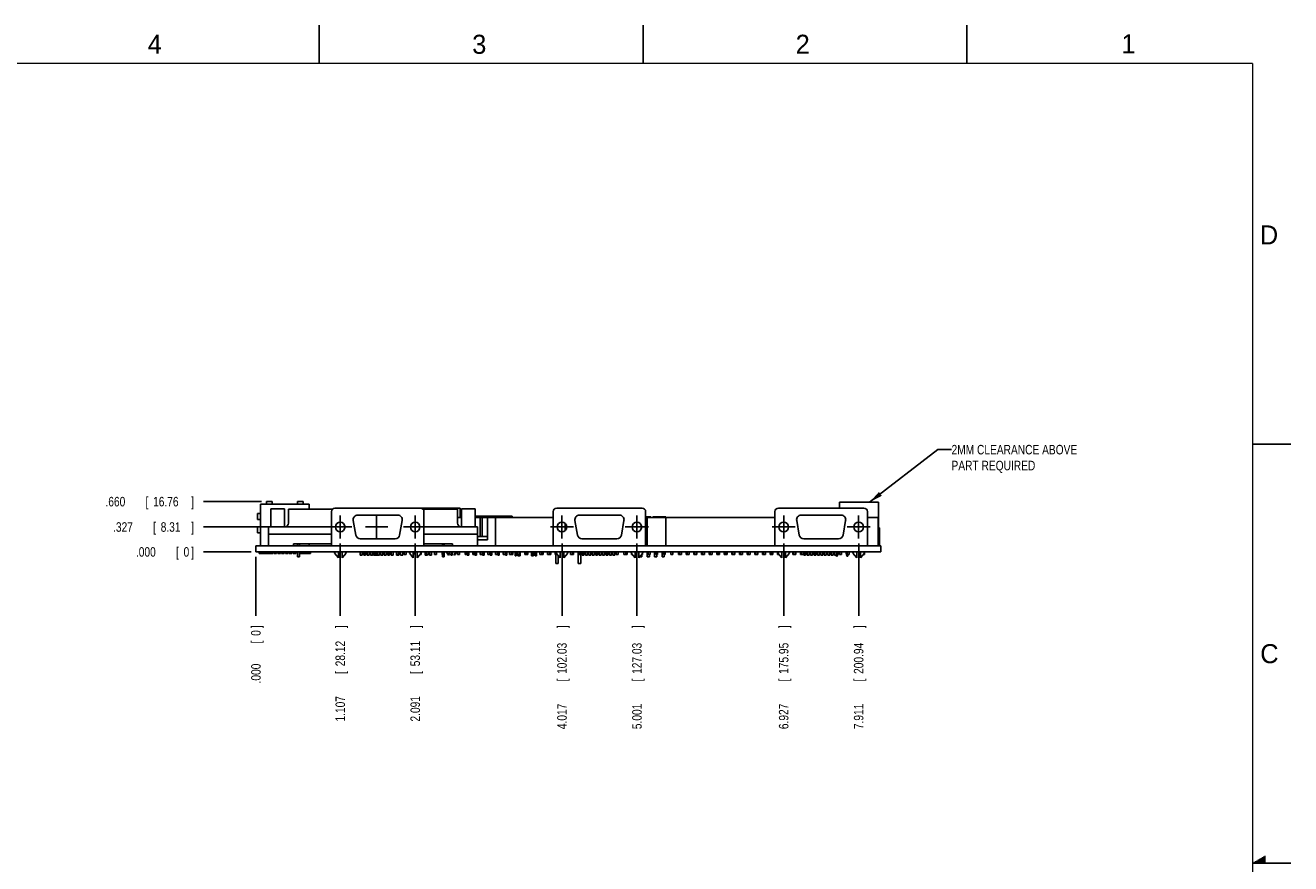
# Model space of a CAD drawing. Header units: inches. Extents: x 0 to 34, y 0 to 22.
# Tile 15 of 15: x 17.4 to 34, y 11 to 22. Entities that reach past the tile are written whole.
import ezdxf

# ---------------------------------------------------------------- set-up
doc = ezdxf.new("R2010")
doc.units = ezdxf.units.IN
doc.header["$LTSCALE"] = 1.87
doc.header["$MEASUREMENT"] = 0
doc.linetypes.add('CENTER', pattern=[0.6, 0.375, -0.075, 0.075, -0.075])
doc.layers.get('0').update_dxf_attribs({"linetype": 'CONTINUOUS'})
for name, color, linetype in [('DEFAULT_1', 7, 'CENTER'), ('DETAIL', 7, 'CONTINUOUS'), ('DIMENSIONS', 7, 'CONTINUOUS')]:
    doc.layers.add(name, color=color, linetype=linetype)
doc.styles.get("Standard").update_dxf_attribs({"font": 'txt', "width": 0.8})
doc.dimstyles.new('DIMSTYLE_1', dxfattribs={"dimtxt": 0.125, "dimasz": 0.1875, "dimexe": 0.18, "dimexo": 0.0625, "dimgap": 0.09, "dimtad": 0, "dimtih": 1, "dimtoh": 1, "dimdec": 3, "dimzin": 4, "dimdsep": 46, "dimtxsty": 'STANDARD', "dimblk": '_FILLED', "dimblk1": '_FILLED', "dimblk2": '_FILLED', "dimcen": 0.09, "dimadec": 0, "dimazin": 0, "dimtp": 0.01, "dimtm": 0.01, "dimtfac": 1, "dimtdec": 3, "dimtofl": 0, "dimtmove": 0, "dimatfit": 3, "dimldrblk": '_FILLED', "dimfxl": 1, "dimtolj": 1, "dimtzin": 4, "dimarcsym": 0})

# ---------------------------------------------------------------- blocks, each defined once
blk = doc.blocks.new('*D34')
at = {"layer": 'DIMENSIONS', "color": 2, "linetype": 'CONTINUOUS'}
blk.add_line((21.311, 15.415), (19.731, 15.415), dxfattribs=at)
at = {"layer": 'DIMENSIONS', "color": 2, "linetype": 'CONTINUOUS', "width": 0.8}
for s, p in [('.327', (18.544, 15.352)), ('[', (19.069, 15.352)), ('8.31', (19.169, 15.352)), (']', (19.569, 15.352))]:
    blk.add_text(s, height=0.125, dxfattribs=at).set_placement(p)
blk = doc.blocks.new('_FILLED')
at = {"color": 0, "linetype": 'BYBLOCK'}
blk.add_solid([(0, 0), (-1, 0.174), (-1, -0.174)], dxfattribs=at)
blk = doc.blocks.new('*D35')
at = {"layer": 'DIMENSIONS', "color": 2, "linetype": 'CONTINUOUS'}
blk.add_line((20.356, 15.088), (19.731, 15.088), dxfattribs=at)
at = {"layer": 'DIMENSIONS', "color": 2, "linetype": 'CONTINUOUS', "width": 0.8}
for s, p in [('.000', (18.844, 15.025)), ('[', (19.369, 15.025)), ('0', (19.469, 15.025)), (']', (19.569, 15.025))]:
    blk.add_text(s, height=0.125, dxfattribs=at).set_placement(p)
blk = doc.blocks.new('*D36')
at = {"layer": 'DIMENSIONS', "color": 2, "linetype": 'CONTINUOUS'}
blk.add_line((20.493, 15.748), (19.731, 15.748), dxfattribs=at)
at = {"layer": 'DIMENSIONS', "color": 2, "linetype": 'CONTINUOUS', "width": 0.8}
for s, p in [('.660', (18.444, 15.685)), ('[', (18.969, 15.685)), ('16.76', (19.069, 15.685)), (']', (19.569, 15.685))]:
    blk.add_text(s, height=0.125, dxfattribs=at).set_placement(p)
blk = doc.blocks.new('*D37')
at = {"layer": 'DIMENSIONS', "color": 2, "linetype": 'CONTINUOUS'}
blk.add_line((21.526, 15.2), (21.526, 14.248), dxfattribs=at)
at = {"layer": 'DIMENSIONS', "color": 2, "linetype": 'CONTINUOUS', "width": 0.8}
for s, p in [(']', (21.588, 14.086)), ('28.12', (21.588, 13.586)), ('[', (21.588, 13.486)), ('1.107', (21.588, 12.861))]:
    blk.add_text(s, height=0.125, rotation=90, dxfattribs=at).set_placement(p)
blk = doc.blocks.new('*D38')
at = {"layer": 'DIMENSIONS', "color": 2, "linetype": 'CONTINUOUS'}
blk.add_line((20.419, 15.025), (20.419, 14.248), dxfattribs=at)
at = {"layer": 'DIMENSIONS', "color": 2, "linetype": 'CONTINUOUS', "width": 0.8}
for s, p in [(']', (20.481, 14.086)), ('0', (20.481, 13.986)), ('[', (20.481, 13.886)), ('.000', (20.481, 13.361))]:
    blk.add_text(s, height=0.125, rotation=90, dxfattribs=at).set_placement(p)
blk = doc.blocks.new('*D39')
at = {"layer": 'DIMENSIONS', "color": 2, "linetype": 'CONTINUOUS'}
blk.add_line((22.51, 15.2), (22.51, 14.248), dxfattribs=at)
at = {"layer": 'DIMENSIONS', "color": 2, "linetype": 'CONTINUOUS', "width": 0.8}
for s, p in [(']', (22.572, 14.086)), ('53.11', (22.572, 13.586)), ('[', (22.572, 13.486)), ('2.091', (22.572, 12.861))]:
    blk.add_text(s, height=0.125, rotation=90, dxfattribs=at).set_placement(p)
blk = doc.blocks.new('*D40')
at = {"layer": 'DIMENSIONS', "color": 2, "linetype": 'CONTINUOUS'}
blk.add_line((24.436, 15.2), (24.436, 14.248), dxfattribs=at)
at = {"layer": 'DIMENSIONS', "color": 2, "linetype": 'CONTINUOUS', "width": 0.8}
for s, p in [(']', (24.498, 14.086)), ('102.03', (24.498, 13.486)), ('[', (24.498, 13.386)), ('4.017', (24.498, 12.761))]:
    blk.add_text(s, height=0.125, rotation=90, dxfattribs=at).set_placement(p)
blk = doc.blocks.new('*D41')
at = {"layer": 'DIMENSIONS', "color": 2, "linetype": 'CONTINUOUS'}
blk.add_line((25.42, 15.2), (25.42, 14.248), dxfattribs=at)
at = {"layer": 'DIMENSIONS', "color": 2, "linetype": 'CONTINUOUS', "width": 0.8}
for s, p in [(']', (25.482, 14.086)), ('127.03', (25.482, 13.486)), ('[', (25.482, 13.386)), ('5.001', (25.482, 12.761))]:
    blk.add_text(s, height=0.125, rotation=90, dxfattribs=at).set_placement(p)
blk = doc.blocks.new('*D42')
at = {"layer": 'DIMENSIONS', "color": 2, "linetype": 'CONTINUOUS'}
blk.add_line((27.346, 15.2), (27.346, 14.248), dxfattribs=at)
at = {"layer": 'DIMENSIONS', "color": 2, "linetype": 'CONTINUOUS', "width": 0.8}
for s, p in [(']', (27.408, 14.086)), ('175.95', (27.408, 13.486)), ('[', (27.408, 13.386)), ('6.927', (27.408, 12.761))]:
    blk.add_text(s, height=0.125, rotation=90, dxfattribs=at).set_placement(p)
blk = doc.blocks.new('*D43')
at = {"layer": 'DIMENSIONS', "color": 2, "linetype": 'CONTINUOUS'}
blk.add_line((28.33, 15.2), (28.33, 14.248), dxfattribs=at)
at = {"layer": 'DIMENSIONS', "color": 2, "linetype": 'CONTINUOUS', "width": 0.8}
for s, p in [(']', (28.392, 14.086)), ('200.94', (28.392, 13.486)), ('[', (28.392, 13.386)), ('7.911', (28.392, 12.761))]:
    blk.add_text(s, height=0.125, rotation=90, dxfattribs=at).set_placement(p)

msp = doc.modelspace()

# ---------------------------------------------------------------- linework, layer by layer
at = {"color": 2, "linetype": 'CONTINUOUS'}
for p, q in [((21.25, 22), (21.25, 21.5)), ((25.5, 22), (25.5, 21.5)), ((29.75, 22), (29.75, 21.5)), ((33.5, 16.5), (34, 16.5)), ((34, 11), (33.5, 11)), ((33.5173, 11.01), (33.6697, 11.01)), ((33.5347, 11.02), (33.6697, 11.02)), ((33.552, 11.03), (33.6697, 11.03)), ((33.5693, 11.04), (33.6697, 11.04)), ((33.5866, 11.05), (33.6697, 11.05)), ((33.6039, 11.06), (33.6697, 11.06)), ((33.6213, 11.07), (33.6697, 11.07)), ((33.6386, 11.08), (33.6697, 11.08)), ((33.6559, 11.09), (33.6697, 11.09))]:
    msp.add_line(p, q, dxfattribs=at)
at = {"color": 7, "linetype": 'CONTINUOUS'}
for p, q in [((20.4805, 15.7127), (20.4805, 15.1677)), ((21.1155, 15.7127), (20.4805, 15.7127)), ((20.5555, 15.7127), (20.5555, 15.7477)), ((20.6305, 15.7477), (20.5555, 15.7477)), ((20.6155, 15.4147), (20.6155, 15.6527)), ((20.6155, 15.6527), (20.7955, 15.6527)), ((20.6305, 15.7127), (20.6305, 15.7477)), ((20.7955, 15.4147), (20.7955, 15.6527)), ((20.8455, 15.4647), (20.8455, 15.6467)), ((20.8455, 15.6467), (21.4228, 15.6467)), ((20.9655, 15.7477), (20.9655, 15.7127)), ((20.9655, 15.7477), (21.0405, 15.7477)), ((21.0405, 15.7477), (21.0405, 15.7127)), ((21.1155, 15.7127), (21.1155, 15.6467)), ((21.411, 15.6167), (21.411, 15.1677)), ((23.1005, 15.6617), (21.456, 15.6617)), ((22.6123, 15.6467), (23.0655, 15.6467)), ((22.624, 15.1677), (22.624, 15.6167)), ((23.0655, 15.4647), (23.0655, 15.6467)), ((23.1005, 15.6617), (23.1005, 15.5377)), ((23.1155, 15.4147), (23.1155, 15.6527)), ((23.1155, 15.6527), (23.2955, 15.6527)), ((23.2955, 15.4147), (23.2955, 15.6527)), ((24.321, 15.6167), (24.321, 15.1677)), ((25.489, 15.6617), (24.366, 15.6617)), ((25.534, 15.1677), (25.534, 15.6167)), ((27.231, 15.6167), (27.231, 15.1677)), ((28.399, 15.6617), (27.276, 15.6617)), ((28.5895, 15.7387), (28.0775, 15.7387)), ((28.0775, 15.7387), (28.0775, 15.6617)), ((28.444, 15.1677), (28.444, 15.6167)), ((28.5895, 15.7387), (28.5895, 15.4027)), ((20.4405, 15.5127), (20.4405, 15.5927)), ((20.4405, 15.5927), (20.4805, 15.5927)), ((20.4405, 15.5127), (20.4805, 15.5127)), ((21.696, 15.501), (21.7301, 15.308)), ((22.2809, 15.5702), (21.7541, 15.5702)), ((22.305, 15.308), (22.339, 15.501)), ((23.0655, 15.5377), (23.1155, 15.5377)), ((23.2955, 15.5567), (23.7805, 15.5567)), ((23.2955, 15.5377), (24.321, 15.5377)), ((23.2965, 15.5377), (23.2965, 15.4147)), ((23.364, 15.5377), (23.364, 15.2877)), ((23.389, 15.5377), (23.389, 15.2877)), ((23.4565, 15.5377), (23.4565, 15.2477)), ((23.5645, 15.5377), (23.5645, 15.1677)), ((23.7805, 15.5567), (23.7805, 15.5377)), ((24.477, 15.4611), (24.477, 15.3684)), ((24.606, 15.501), (24.6401, 15.308)), ((25.1909, 15.5702), (24.6641, 15.5702)), ((25.215, 15.308), (25.249, 15.501)), ((25.534, 15.5477), (25.6035, 15.5477)), ((25.534, 15.5377), (27.231, 15.5377)), ((25.5545, 15.5377), (25.5545, 15.1677)), ((25.6035, 15.5477), (25.6035, 15.5377)), ((25.6285, 15.5477), (25.7985, 15.5477)), ((25.6285, 15.5377), (25.6285, 15.5477)), ((25.7975, 15.1677), (25.7975, 15.5377)), ((25.7985, 15.5477), (25.7985, 15.5377)), ((27.516, 15.501), (27.5501, 15.308)), ((28.1009, 15.5702), (27.5741, 15.5702)), ((28.125, 15.308), (28.159, 15.501)), ((28.444, 15.5377), (28.5875, 15.5377)), ((28.5875, 15.1677), (28.5875, 15.5377)), ((20.4405, 15.3377), (20.4405, 15.4177)), ((20.4405, 15.4177), (20.4805, 15.4177)), ((20.4405, 15.3377), (20.4805, 15.3377)), ((20.5835, 15.1677), (20.5835, 15.4147)), ((20.5835, 15.4147), (21.411, 15.4147)), ((20.5835, 15.3197), (21.411, 15.3197)), ((21.463, 15.4147), (21.588, 15.4147)), ((22.447, 15.4147), (22.572, 15.4147)), ((22.624, 15.4147), (23.3275, 15.4147)), ((22.624, 15.3197), (23.3275, 15.3197)), ((23.3275, 15.4147), (23.3275, 15.1677)), ((23.4565, 15.2877), (23.3275, 15.2877)), ((28.5875, 15.4027), (28.6013, 15.4027)), ((28.6013, 15.1677), (28.6013, 15.4027)), ((20.4185, 15.0877), (20.4185, 15.1677)), ((20.4185, 15.1677), (28.6185, 15.1677)), ((20.9135, 15.1677), (20.9135, 15.1927)), ((20.9135, 15.1927), (21.411, 15.1927)), ((20.966, 15.1927), (20.966, 15.1677)), ((20.989, 15.1927), (20.989, 15.1677)), ((21.1155, 15.1927), (21.1155, 15.1677)), ((21.7882, 15.2592), (22.2469, 15.2592)), ((22.624, 15.1927), (22.9975, 15.1927)), ((22.8675, 15.1927), (22.8675, 15.1677)), ((22.8905, 15.1927), (22.8905, 15.1677)), ((22.9975, 15.1927), (22.9975, 15.1677)), ((23.3275, 15.2477), (23.4565, 15.2477)), ((24.6982, 15.2592), (25.1569, 15.2592)), ((27.6082, 15.2592), (28.0669, 15.2592)), ((28.6185, 15.0877), (28.6185, 15.1677)), ((20.4185, 15.0877), (28.6185, 15.0877)), ((20.462, 15.0877), (20.462, 15.0677)), ((20.6405, 15.0677), (20.462, 15.0677)), ((20.524, 15.0877), (20.524, 15.0677)), ((20.6055, 15.0877), (20.6055, 15.0677)), ((20.6405, 15.0877), (20.6405, 15.0677)), ((20.6555, 15.0877), (20.6555, 15.0677)), ((20.6905, 15.0677), (20.6555, 15.0677)), ((20.6905, 15.0877), (20.6905, 15.0677)), ((20.7055, 15.0877), (20.7055, 15.0677)), ((20.7405, 15.0677), (20.7055, 15.0677)), ((20.7405, 15.0877), (20.7405, 15.0677)), ((20.7555, 15.0877), (20.7555, 15.0677)), ((20.7905, 15.0677), (20.7555, 15.0677)), ((20.7905, 15.0877), (20.7905, 15.0677)), ((20.8055, 15.0877), (20.8055, 15.0677)), ((20.8405, 15.0677), (20.8055, 15.0677)), ((20.8405, 15.0877), (20.8405, 15.0677)), ((20.8555, 15.0877), (20.8555, 15.0677)), ((20.8905, 15.0677), (20.8555, 15.0677)), ((20.8905, 15.0877), (20.8905, 15.0677)), ((20.9055, 15.0877), (20.9055, 15.0677)), ((20.9405, 15.0677), (20.9055, 15.0677)), ((20.9405, 15.0877), (20.9405, 15.0677)), ((20.9555, 15.0877), (20.9555, 15.0677)), ((20.966, 15.0677), (20.9555, 15.0677)), ((20.966, 15.0877), (20.966, 15.0227)), ((20.989, 15.0227), (20.966, 15.0227)), ((20.989, 15.0877), (20.989, 15.0227)), ((21.134, 15.0677), (20.989, 15.0677)), ((20.9905, 15.0877), (20.9905, 15.0677)), ((21.072, 15.0877), (21.072, 15.0677)), ((21.134, 15.0877), (21.134, 15.0677)), ((21.4587, 15.0877), (21.4485, 15.0723)), ((21.4485, 15.0723), (21.5005, 15.0077)), ((21.5005, 15.0077), (21.5005, 15.0877)), ((21.5505, 15.0877), (21.5505, 15.0077)), ((21.5505, 15.0077), (21.6025, 15.0723)), ((21.6025, 15.0723), (21.5924, 15.0877)), ((21.7889, 15.0877), (21.7889, 15.0427)), ((21.8141, 15.0427), (21.7889, 15.0427)), ((21.8141, 15.0877), (21.8141, 15.0427)), ((21.8339, 15.0877), (21.8339, 15.0427)), ((21.8591, 15.0427), (21.8339, 15.0427)), ((21.8591, 15.0877), (21.8591, 15.0427)), ((21.8789, 15.0877), (21.8789, 15.0427)), ((21.9041, 15.0427), (21.8789, 15.0427)), ((21.9041, 15.0877), (21.9041, 15.0427)), ((21.9239, 15.0877), (21.9239, 15.0427)), ((21.9491, 15.0427), (21.9239, 15.0427)), ((21.949, 15.0779), (21.9689, 15.049)), ((21.9634, 15.0427), (21.949, 15.0636)), ((21.949, 15.0624), (21.9628, 15.0427)), ((21.9491, 15.0877), (21.9491, 15.0427)), ((21.9634, 15.0427), (21.9628, 15.0427)), ((21.9689, 15.0466), (21.9634, 15.0427)), ((21.9689, 15.0877), (21.9689, 15.0427)), ((21.9941, 15.0427), (21.9689, 15.0427)), ((21.9941, 15.0877), (21.9941, 15.0427)), ((21.9952, 15.0427), (21.9941, 15.0517)), ((22.0088, 15.0427), (21.9952, 15.0427)), ((22.0088, 15.0427), (22.0139, 15.0846)), ((22.0139, 15.0877), (22.0139, 15.0427)), ((22.0391, 15.0427), (22.0139, 15.0427)), ((22.0589, 15.0835), (22.039, 15.0547)), ((22.039, 15.0439), (22.0407, 15.0427)), ((22.0391, 15.0877), (22.0391, 15.0427)), ((22.0407, 15.0427), (22.0589, 15.0692)), ((22.0412, 15.0427), (22.0407, 15.0427)), ((22.0589, 15.068), (22.0412, 15.0427)), ((22.0589, 15.0877), (22.0589, 15.0427)), ((22.0841, 15.0427), (22.0589, 15.0427)), ((22.0841, 15.0877), (22.0841, 15.0427)), ((22.1039, 15.0877), (22.1039, 15.0427)), ((22.1291, 15.0427), (22.1039, 15.0427)), ((22.1291, 15.0877), (22.1291, 15.0427)), ((22.1489, 15.0877), (22.1489, 15.0427)), ((22.1741, 15.0427), (22.1489, 15.0427)), ((22.1741, 15.0877), (22.1741, 15.0427)), ((22.189, 15.0557), (22.1741, 15.0557)), ((22.189, 15.0877), (22.189, 15.0557)), ((22.1939, 15.0877), (22.1939, 15.0427)), ((22.2191, 15.0427), (22.1939, 15.0427)), ((22.2191, 15.0877), (22.2191, 15.0427)), ((22.263, 15.0877), (22.263, 15.0427)), ((22.293, 15.0427), (22.263, 15.0427)), ((22.264, 15.0877), (22.264, 15.0557)), ((22.289, 15.0557), (22.264, 15.0557)), ((22.289, 15.0877), (22.289, 15.0557)), ((22.293, 15.0877), (22.293, 15.0427)), ((22.317, 15.0877), (22.317, 15.0427)), ((22.347, 15.0427), (22.317, 15.0427)), ((22.347, 15.0877), (22.347, 15.0427)), ((22.364, 15.0877), (22.364, 15.0557)), ((22.389, 15.0557), (22.364, 15.0557)), ((22.389, 15.0877), (22.389, 15.0557)), ((22.4427, 15.0877), (22.4325, 15.0723)), ((22.4325, 15.0723), (22.4845, 15.0077)), ((22.4845, 15.0077), (22.4845, 15.0877)), ((22.489, 15.0557), (22.4845, 15.0557)), ((22.489, 15.0877), (22.489, 15.0557)), ((22.5345, 15.0877), (22.5345, 15.0077)), ((22.5345, 15.0077), (22.5865, 15.0723)), ((22.589, 15.0557), (22.5732, 15.0557)), ((22.5865, 15.0723), (22.5764, 15.0877)), ((22.589, 15.0877), (22.589, 15.0557)), ((22.641, 15.0877), (22.641, 15.0427)), ((22.671, 15.0427), (22.641, 15.0427)), ((22.664, 15.0877), (22.664, 15.0557)), ((22.689, 15.0557), (22.664, 15.0557)), ((22.671, 15.0557), (22.671, 15.0427)), ((22.689, 15.0877), (22.689, 15.0557)), ((22.695, 15.0877), (22.695, 15.0427)), ((22.725, 15.0427), (22.695, 15.0427)), ((22.725, 15.0877), (22.725, 15.0427)), ((22.764, 15.0877), (22.764, 15.0557)), ((22.789, 15.0557), (22.764, 15.0557)), ((22.789, 15.0877), (22.789, 15.0557)), ((22.864, 15.0877), (22.864, 15.0557)), ((22.8675, 15.0557), (22.864, 15.0557)), ((22.8675, 15.0877), (22.8675, 15.0227)), ((22.8905, 15.0227), (22.8675, 15.0227)), ((22.8905, 15.0877), (22.8905, 15.0227)), ((22.9153, 15.0877), (22.9468, 15.0427)), ((22.9474, 15.0427), (22.9164, 15.0877)), ((22.9262, 15.0877), (22.954, 15.0474)), ((22.9474, 15.0427), (22.9468, 15.0427)), ((22.954, 15.0474), (22.9474, 15.0427)), ((22.964, 15.0877), (22.964, 15.0557)), ((22.989, 15.0557), (22.964, 15.0557)), ((22.9792, 15.0427), (22.9776, 15.0557)), ((22.9928, 15.0427), (22.9792, 15.0427)), ((22.989, 15.0877), (22.989, 15.0557)), ((22.9928, 15.0427), (22.9983, 15.0877)), ((23.0458, 15.0877), (23.018, 15.0474)), ((23.018, 15.0474), (23.0247, 15.0427)), ((23.0247, 15.0427), (23.0557, 15.0877)), ((23.0252, 15.0427), (23.0247, 15.0427)), ((23.0568, 15.0877), (23.0252, 15.0427)), ((23.064, 15.0877), (23.064, 15.0557)), ((23.089, 15.0557), (23.064, 15.0557)), ((23.089, 15.0877), (23.089, 15.0557)), ((23.164, 15.0877), (23.164, 15.0557)), ((23.189, 15.0557), (23.164, 15.0557)), ((23.189, 15.0877), (23.189, 15.0557)), ((23.1935, 15.0877), (23.1935, 15.0427)), ((23.2135, 15.0427), (23.1935, 15.0427)), ((23.2135, 15.0877), (23.2135, 15.0427)), ((23.264, 15.0877), (23.264, 15.0557)), ((23.289, 15.0557), (23.264, 15.0557)), ((23.289, 15.0877), (23.289, 15.0557)), ((23.2935, 15.0877), (23.2935, 15.0427)), ((23.3135, 15.0427), (23.2935, 15.0427)), ((23.3135, 15.0877), (23.3135, 15.0427)), ((23.364, 15.0877), (23.364, 15.0557)), ((23.389, 15.0557), (23.364, 15.0557)), ((23.389, 15.0877), (23.389, 15.0557)), ((23.3935, 15.0877), (23.3935, 15.0427)), ((23.4135, 15.0427), (23.3935, 15.0427)), ((23.4135, 15.0877), (23.4135, 15.0427)), ((23.464, 15.0877), (23.464, 15.0557)), ((23.489, 15.0557), (23.464, 15.0557)), ((23.489, 15.0877), (23.489, 15.0557)), ((23.4935, 15.0877), (23.4935, 15.0427)), ((23.5135, 15.0427), (23.4935, 15.0427)), ((23.5135, 15.0877), (23.5135, 15.0427)), ((23.564, 15.0877), (23.564, 15.0557)), ((23.589, 15.0557), (23.564, 15.0557)), ((23.589, 15.0877), (23.589, 15.0557)), ((23.5935, 15.0877), (23.5935, 15.0427)), ((23.6135, 15.0427), (23.5935, 15.0427)), ((23.6135, 15.0877), (23.6135, 15.0427)), ((23.664, 15.0877), (23.664, 15.0557)), ((23.689, 15.0557), (23.664, 15.0557)), ((23.689, 15.0877), (23.689, 15.0557)), ((23.6935, 15.0877), (23.6935, 15.0427)), ((23.7135, 15.0427), (23.6935, 15.0427)), ((23.7135, 15.0877), (23.7135, 15.0427)), ((23.747, 15.0877), (23.747, 15.0557)), ((23.789, 15.0557), (23.747, 15.0557)), ((23.772, 15.0877), (23.772, 15.0557)), ((23.789, 15.0877), (23.789, 15.0557)), ((23.82, 15.0349), (23.82, 15.0877)), ((23.8348, 15.0349), (23.82, 15.0349)), ((23.8348, 15.0877), (23.8348, 15.0349)), ((23.847, 15.0877), (23.847, 15.0557)), ((23.889, 15.0557), (23.847, 15.0557)), ((23.8574, 15.0557), (23.8574, 15.0349)), ((23.885, 15.0349), (23.8574, 15.0349)), ((23.872, 15.0877), (23.872, 15.0557)), ((23.885, 15.0557), (23.885, 15.0349)), ((23.889, 15.0877), (23.889, 15.0557)), ((23.947, 15.0877), (23.947, 15.0557)), ((23.989, 15.0557), (23.947, 15.0557)), ((23.972, 15.0877), (23.972, 15.0557)), ((23.989, 15.0877), (23.989, 15.0557)), ((24.0346, 15.0877), (24.0346, 15.0349)), ((24.0621, 15.0349), (24.0346, 15.0349)), ((24.047, 15.0877), (24.047, 15.0557)), ((24.089, 15.0557), (24.047, 15.0557)), ((24.0621, 15.0557), (24.0621, 15.0349)), ((24.072, 15.0877), (24.072, 15.0557)), ((24.0848, 15.0349), (24.0848, 15.0557)), ((24.0995, 15.0349), (24.0848, 15.0349)), ((24.089, 15.0877), (24.089, 15.0557)), ((24.0995, 15.0349), (24.0995, 15.0877)), ((24.147, 15.0877), (24.147, 15.0557)), ((24.189, 15.0557), (24.147, 15.0557)), ((24.172, 15.0877), (24.172, 15.0557)), ((24.189, 15.0877), (24.189, 15.0557)), ((24.247, 15.0877), (24.247, 15.0557)), ((24.289, 15.0557), (24.247, 15.0557)), ((24.272, 15.0877), (24.272, 15.0557)), ((24.289, 15.0877), (24.289, 15.0557)), ((24.347, 15.0877), (24.347, 15.0557)), ((24.372, 15.0557), (24.347, 15.0557)), ((24.355, 14.9357), (24.355, 15.0557)), ((24.3687, 15.0877), (24.3585, 15.0723)), ((24.3585, 15.0723), (24.4105, 15.0077)), ((24.387, 15.0369), (24.387, 14.9357)), ((24.4105, 15.0077), (24.4105, 15.0877)), ((24.447, 15.0877), (24.447, 15.0557)), ((24.4605, 15.0557), (24.447, 15.0557)), ((24.4605, 15.0877), (24.4605, 15.0077)), ((24.4605, 15.0077), (24.5125, 15.0723)), ((24.5125, 15.0723), (24.5024, 15.0877)), ((24.547, 15.0877), (24.547, 15.0557)), ((24.589, 15.0557), (24.547, 15.0557)), ((24.572, 15.0877), (24.572, 15.0557)), ((24.589, 15.0877), (24.589, 15.0557)), ((24.647, 15.0877), (24.647, 15.0557)), ((24.672, 15.0557), (24.647, 15.0557)), ((24.65, 14.9357), (24.65, 15.0557)), ((24.672, 15.0877), (24.672, 15.0557)), ((24.682, 15.0877), (24.682, 14.9357)), ((24.6989, 15.0877), (24.6989, 15.0427)), ((24.7241, 15.0427), (24.6989, 15.0427)), ((24.7241, 15.0877), (24.7241, 15.0427)), ((24.7439, 15.0877), (24.7439, 15.0427)), ((24.7691, 15.0427), (24.7439, 15.0427)), ((24.772, 15.0557), (24.769, 15.0557)), ((24.7691, 15.0877), (24.7691, 15.0427)), ((24.772, 15.0877), (24.772, 15.0557)), ((24.7889, 15.0877), (24.7889, 15.0427)), ((24.8141, 15.0427), (24.7889, 15.0427)), ((24.8141, 15.0877), (24.8141, 15.0427)), ((24.8339, 15.0877), (24.8339, 15.0427)), ((24.8591, 15.0427), (24.8339, 15.0427)), ((24.872, 15.0557), (24.859, 15.0557)), ((24.8591, 15.0877), (24.8591, 15.0427)), ((24.872, 15.0877), (24.872, 15.0557)), ((24.8789, 15.0877), (24.8789, 15.0427)), ((24.9041, 15.0427), (24.8789, 15.0427)), ((24.9041, 15.0877), (24.9041, 15.0427)), ((24.9239, 15.0877), (24.9239, 15.0427)), ((24.9491, 15.0427), (24.9239, 15.0427)), ((24.9689, 15.0557), (24.949, 15.0557)), ((24.9491, 15.0877), (24.9491, 15.0427)), ((24.9689, 15.0877), (24.9689, 15.0427)), ((24.9941, 15.0427), (24.9689, 15.0427)), ((24.9941, 15.0877), (24.9941, 15.0427)), ((25.0139, 15.0877), (25.0139, 15.0427)), ((25.0391, 15.0427), (25.0139, 15.0427)), ((25.0391, 15.0877), (25.0391, 15.0427)), ((25.047, 15.0877), (25.047, 15.0557)), ((25.0589, 15.0557), (25.047, 15.0557)), ((25.0589, 15.0877), (25.0589, 15.0427)), ((25.0841, 15.0427), (25.0589, 15.0427)), ((25.0841, 15.0877), (25.0841, 15.0427)), ((25.1039, 15.0877), (25.1039, 15.0427)), ((25.1291, 15.0427), (25.1039, 15.0427)), ((25.1291, 15.0877), (25.1291, 15.0427)), ((25.147, 15.0877), (25.147, 15.0557)), ((25.172, 15.0557), (25.147, 15.0557)), ((25.172, 15.0877), (25.172, 15.0557)), ((25.247, 15.0877), (25.247, 15.0557)), ((25.291, 15.0557), (25.247, 15.0557)), ((25.272, 15.0877), (25.272, 15.0557)), ((25.291, 15.0877), (25.291, 15.0557)), ((25.3527, 15.0877), (25.3425, 15.0723)), ((25.3425, 15.0723), (25.3945, 15.0077)), ((25.347, 15.0877), (25.347, 15.0792)), ((25.347, 15.0667), (25.347, 15.0557)), ((25.3559, 15.0557), (25.347, 15.0557)), ((25.3945, 15.0077), (25.3945, 15.0877)), ((25.4445, 15.0877), (25.4445, 15.0077)), ((25.4445, 15.0077), (25.4965, 15.0723)), ((25.4835, 15.0227), (25.4566, 15.0227)), ((25.491, 15.0557), (25.4832, 15.0557)), ((25.4835, 15.0557), (25.4835, 15.0227)), ((25.4965, 15.0723), (25.4864, 15.0877)), ((25.491, 15.0877), (25.491, 15.0807)), ((25.491, 15.0655), (25.491, 15.0557)), ((25.5535, 15.0877), (25.5535, 15.0227)), ((25.5835, 15.0227), (25.5535, 15.0227)), ((25.566, 15.0877), (25.566, 15.0557)), ((25.591, 15.0557), (25.566, 15.0557)), ((25.5835, 15.0557), (25.5835, 15.0227)), ((25.591, 15.0877), (25.591, 15.0557)), ((25.6485, 15.0877), (25.6485, 15.0227)), ((25.6785, 15.0227), (25.6485, 15.0227)), ((25.666, 15.0877), (25.666, 15.0557)), ((25.691, 15.0557), (25.666, 15.0557)), ((25.6785, 15.0557), (25.6785, 15.0227)), ((25.691, 15.0877), (25.691, 15.0557)), ((25.7485, 15.0877), (25.7485, 15.0227)), ((25.7785, 15.0227), (25.7485, 15.0227)), ((25.766, 15.0877), (25.766, 15.0557)), ((25.791, 15.0557), (25.766, 15.0557)), ((25.7785, 15.0557), (25.7785, 15.0227)), ((25.791, 15.0877), (25.791, 15.0557)), ((25.866, 15.0877), (25.866, 15.0557)), ((25.891, 15.0557), (25.866, 15.0557)), ((25.891, 15.0877), (25.891, 15.0557)), ((25.966, 15.0877), (25.966, 15.0557)), ((26.005, 15.0557), (25.966, 15.0557)), ((25.98, 15.0877), (25.98, 15.0557)), ((26.005, 15.0877), (26.005, 15.0557)), ((26.066, 15.0877), (26.066, 15.0557)), ((26.105, 15.0557), (26.066, 15.0557)), ((26.08, 15.0877), (26.08, 15.0557)), ((26.105, 15.0877), (26.105, 15.0557)), ((26.166, 15.0877), (26.166, 15.0557)), ((26.205, 15.0557), (26.166, 15.0557)), ((26.18, 15.0877), (26.18, 15.0557)), ((26.205, 15.0877), (26.205, 15.0557)), ((26.266, 15.0877), (26.266, 15.0557)), ((26.305, 15.0557), (26.266, 15.0557)), ((26.28, 15.0877), (26.28, 15.0557)), ((26.305, 15.0877), (26.305, 15.0557)), ((26.366, 15.0877), (26.366, 15.0557)), ((26.405, 15.0557), (26.366, 15.0557)), ((26.38, 15.0877), (26.38, 15.0557)), ((26.405, 15.0877), (26.405, 15.0557)), ((26.466, 15.0877), (26.466, 15.0557)), ((26.505, 15.0557), (26.466, 15.0557)), ((26.48, 15.0877), (26.48, 15.0557)), ((26.505, 15.0877), (26.505, 15.0557)), ((26.566, 15.0877), (26.566, 15.0557)), ((26.605, 15.0557), (26.566, 15.0557)), ((26.58, 15.0877), (26.58, 15.0557)), ((26.605, 15.0877), (26.605, 15.0557)), ((26.666, 15.0877), (26.666, 15.0557)), ((26.705, 15.0557), (26.666, 15.0557)), ((26.68, 15.0877), (26.68, 15.0557)), ((26.705, 15.0877), (26.705, 15.0557)), ((26.766, 15.0877), (26.766, 15.0557)), ((26.805, 15.0557), (26.766, 15.0557)), ((26.78, 15.0877), (26.78, 15.0557)), ((26.805, 15.0877), (26.805, 15.0557)), ((26.866, 15.0877), (26.866, 15.0557)), ((26.905, 15.0557), (26.866, 15.0557)), ((26.88, 15.0877), (26.88, 15.0557)), ((26.905, 15.0877), (26.905, 15.0557)), ((26.966, 15.0877), (26.966, 15.0557)), ((27.005, 15.0557), (26.966, 15.0557)), ((26.98, 15.0877), (26.98, 15.0557)), ((27.005, 15.0877), (27.005, 15.0557)), ((27.066, 15.0877), (27.066, 15.0557)), ((27.105, 15.0557), (27.066, 15.0557)), ((27.08, 15.0877), (27.08, 15.0557)), ((27.105, 15.0877), (27.105, 15.0557)), ((27.166, 15.0877), (27.166, 15.0557)), ((27.205, 15.0557), (27.166, 15.0557)), ((27.18, 15.0877), (27.18, 15.0557)), ((27.205, 15.0877), (27.205, 15.0557)), ((27.266, 15.0877), (27.266, 15.0557)), ((27.2819, 15.0557), (27.266, 15.0557)), ((27.2787, 15.0877), (27.2685, 15.0723)), ((27.2685, 15.0723), (27.3205, 15.0077)), ((27.28, 15.058), (27.28, 15.0557)), ((27.3205, 15.0077), (27.3205, 15.0877)), ((27.366, 15.0877), (27.366, 15.0557)), ((27.3705, 15.0557), (27.366, 15.0557)), ((27.3705, 15.0877), (27.3705, 15.0077)), ((27.3705, 15.0077), (27.4225, 15.0723)), ((27.4225, 15.0723), (27.4124, 15.0877)), ((27.466, 15.0877), (27.466, 15.0557)), ((27.505, 15.0557), (27.466, 15.0557)), ((27.48, 15.0877), (27.48, 15.0557)), ((27.505, 15.0877), (27.505, 15.0557)), ((27.566, 15.0877), (27.566, 15.0557)), ((27.605, 15.0557), (27.566, 15.0557)), ((27.58, 15.0877), (27.58, 15.0557)), ((27.605, 15.0877), (27.605, 15.0557)), ((27.6089, 15.0877), (27.6089, 15.0427)), ((27.6341, 15.0427), (27.6089, 15.0427)), ((27.6341, 15.0877), (27.6341, 15.0427)), ((27.6539, 15.0877), (27.6539, 15.0427)), ((27.6791, 15.0427), (27.6539, 15.0427)), ((27.6989, 15.0557), (27.679, 15.0557)), ((27.6791, 15.0877), (27.6791, 15.0427)), ((27.68, 15.0877), (27.68, 15.0557)), ((27.6989, 15.0877), (27.6989, 15.0427)), ((27.7241, 15.0427), (27.6989, 15.0427)), ((27.7241, 15.0877), (27.7241, 15.0427)), ((27.7439, 15.0877), (27.7439, 15.0427)), ((27.7691, 15.0427), (27.7439, 15.0427)), ((27.7691, 15.0877), (27.7691, 15.0427)), ((27.78, 15.0877), (27.78, 15.0557)), ((27.7889, 15.0557), (27.78, 15.0557)), ((27.7889, 15.0877), (27.7889, 15.0427)), ((27.8141, 15.0427), (27.7889, 15.0427)), ((27.8141, 15.0877), (27.8141, 15.0427)), ((27.8339, 15.0877), (27.8339, 15.0427)), ((27.8591, 15.0427), (27.8339, 15.0427)), ((27.8591, 15.0877), (27.8591, 15.0427)), ((27.8789, 15.0877), (27.8789, 15.0427)), ((27.9041, 15.0427), (27.8789, 15.0427)), ((27.9041, 15.0877), (27.9041, 15.0427)), ((27.905, 15.0557), (27.9041, 15.0557)), ((27.905, 15.0877), (27.905, 15.0557)), ((27.9239, 15.0877), (27.9239, 15.0427)), ((27.9491, 15.0427), (27.9239, 15.0427)), ((27.9491, 15.0877), (27.9491, 15.0427)), ((27.9689, 15.0877), (27.9689, 15.0427)), ((27.9941, 15.0427), (27.9689, 15.0427)), ((27.9941, 15.0877), (27.9941, 15.0427)), ((28.005, 15.0557), (27.9941, 15.0557)), ((28.005, 15.0877), (28.005, 15.0557)), ((28.0139, 15.0877), (28.0139, 15.0427)), ((28.0391, 15.0427), (28.0139, 15.0427)), ((28.0379, 15.0339), (28.0355, 15.0427)), ((28.0483, 15.0339), (28.0379, 15.0339)), ((28.039, 15.0732), (28.0588, 15.0732)), ((28.0391, 15.0877), (28.0391, 15.0427)), ((28.0483, 15.0339), (28.0588, 15.0732)), ((28.0588, 15.0732), (28.0588, 15.0877)), ((28.08, 15.0877), (28.08, 15.0557)), ((28.105, 15.0557), (28.08, 15.0557)), ((28.105, 15.0877), (28.105, 15.0557)), ((28.1651, 15.0732), (28.1651, 15.0877)), ((28.18, 15.0732), (28.1651, 15.0732)), ((28.1757, 15.0339), (28.1651, 15.0732)), ((28.1757, 15.0339), (28.1861, 15.0339)), ((28.18, 15.0877), (28.18, 15.0557)), ((28.205, 15.0557), (28.18, 15.0557)), ((28.1919, 15.0557), (28.1861, 15.0339)), ((28.205, 15.0877), (28.205, 15.0557)), ((28.2627, 15.0877), (28.2525, 15.0723)), ((28.2525, 15.0723), (28.3045, 15.0077)), ((28.3045, 15.0077), (28.3045, 15.0877)), ((28.305, 15.0557), (28.3045, 15.0557)), ((28.305, 15.0877), (28.305, 15.0557)), ((28.3545, 15.0877), (28.3545, 15.0077)), ((28.3545, 15.0077), (28.4065, 15.0723)), ((28.405, 15.0557), (28.3932, 15.0557)), ((28.4065, 15.0723), (28.3964, 15.0877)), ((28.405, 15.0877), (28.405, 15.0746)), ((28.405, 15.0705), (28.405, 15.0557)), ((24.387, 14.9357), (24.355, 14.9357)), ((24.682, 14.9357), (24.65, 14.9357))]:
    msp.add_line(p, q, dxfattribs=at)
at = {"color": 7, "linetype": 'CONTINUOUS', "const_width": 0.02}
for points in [[(33.5, 21.5), (0.5, 21.5)], [(33.5, 0.5), (33.5, 21.5)]]:
    msp.add_lwpolyline(points, dxfattribs=at)
at = {"color": 7, "linetype": 'CONTINUOUS'}
for centre in [(21.5255, 15.4147), (22.5095, 15.4147), (24.4355, 15.4147), (25.4195, 15.4147), (27.3455, 15.4147), (28.3295, 15.4147)]:
    msp.add_circle(centre, 0.0625, dxfattribs=at)
for centre, radius, start, end in [((21.456, 15.6167), 0.045, 90, 180), ((22.579, 15.6167), 0.045, 0, 90), ((24.366, 15.6167), 0.045, 90, 180), ((25.489, 15.6167), 0.045, 0, 90), ((27.276, 15.6167), 0.045, 90, 180), ((28.399, 15.6167), 0.045, 0, 90), ((20.7955, 15.4647), 0.05, 270, 360), ((21.7541, 15.5112), 0.059, 90, 190), ((22.2809, 15.5112), 0.059, 350, 90), ((23.1155, 15.4647), 0.05, 180, 270), ((24.6641, 15.5112), 0.059, 90, 190), ((25.1909, 15.5112), 0.059, 350, 90), ((27.5741, 15.5112), 0.059, 90, 190), ((28.1009, 15.5112), 0.059, 350, 90), ((21.7882, 15.3182), 0.059, 190, 270), ((22.2469, 15.3182), 0.059, 270, 350), ((24.6982, 15.3182), 0.059, 190, 270), ((25.1569, 15.3182), 0.059, 270, 350), ((27.6082, 15.3182), 0.059, 190, 270), ((28.0669, 15.3182), 0.059, 270, 350)]:
    msp.add_arc(centre, radius, start, end, dxfattribs=at)
at = {"layer": 'DEFAULT_1', "color": 7, "linetype": 'CENTER'}
for p, q in [((21.5255, 15.4147), (21.5255, 15.5672)), ((22.002, 15.4147), (22.002, 15.5607)), ((22.5095, 15.4147), (22.5095, 15.5672)), ((24.4355, 15.4147), (24.4355, 15.5672)), ((25.4195, 15.4147), (25.4195, 15.5672)), ((27.3455, 15.4147), (27.3455, 15.5672)), ((28.3295, 15.4147), (28.3295, 15.5672)), ((21.463, 15.4147), (21.411, 15.4147)), ((21.5255, 15.4147), (21.5255, 15.2622)), ((21.588, 15.4147), (21.678, 15.4147)), ((22.002, 15.4147), (21.856, 15.4147)), ((22.002, 15.4147), (22.002, 15.2687)), ((22.002, 15.4147), (22.148, 15.4147)), ((22.447, 15.4147), (22.357, 15.4147)), ((22.5095, 15.4147), (22.5095, 15.2622)), ((22.572, 15.4147), (22.624, 15.4147)), ((24.4355, 15.4147), (24.283, 15.4147)), ((24.4355, 15.4147), (24.4355, 15.2622)), ((24.4355, 15.4147), (24.588, 15.4147)), ((25.4195, 15.4147), (25.267, 15.4147)), ((25.4195, 15.4147), (25.572, 15.4147)), ((25.4195, 15.4147), (25.4195, 15.2622)), ((27.3455, 15.4147), (27.193, 15.4147)), ((27.3455, 15.4147), (27.498, 15.4147)), ((27.3455, 15.4147), (27.3455, 15.2622)), ((28.3295, 15.4147), (28.177, 15.4147)), ((28.3295, 15.4147), (28.482, 15.4147)), ((28.3295, 15.4147), (28.3295, 15.2622))]:
    msp.add_line(p, q, dxfattribs=at)
at = {"layer": 'DETAIL', "color": 2, "linetype": 'CONTINUOUS'}
for p, q in [((28.4719, 15.7387), (29.3685, 16.4298)), ((29.3685, 16.4298), (29.5485, 16.4298))]:
    msp.add_line(p, q, dxfattribs=at)
msp.add_solid([(28.5954, 15.8734), (28.4719, 15.7387), (28.6336, 15.8239)], dxfattribs=at)

# ---------------------------------------------------------------- texts
at = {"color": 2, "linetype": 'CONTINUOUS'}
for s, p in [('4', (18.9977, 21.6277)), ('3', (23.257, 21.6259)), ('2', (27.5025, 21.6262)), ('1', (31.7781, 21.6326)), ('D', (33.5947, 19.1236)), ('C', (33.6004, 13.6267))]:
    msp.add_text(s, height=0.25, dxfattribs=at).set_placement(p)
at = {"layer": 'DETAIL', "color": 2, "linetype": 'CONTINUOUS', "insert": (29.5485, 16.4923), "char_height": 0.125, "width": 1.9, "attachment_point": 1}
msp.add_mtext('2MM CLEARANCE ABOVE\\PPART REQUIRED', dxfattribs=at)

# ---------------------------------------------------------------- dimensions: what is measured, and where the dimension line sits
at = {"layer": 'DIMENSIONS', "color": 2, "linetype": 'CONTINUOUS'}
for feature_location, offset, dtype, origin, picture, middle in [((20.493, 15.7477), (-0.762, 0), 0, (20.5555, 15.0877), '*D36', (19.056, 15.7477)), ((21.3105, 15.4147), (-1.5795, 0), 0, (20.4185, 15.0877), '*D34', (19.106, 15.4147)), ((20.3560369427, 15.0877212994), (-0.625, 0), 0, (20.4185369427, 15.0877212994), '*D35', (19.2560369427, 15.0877212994)), ((22.5095, 15.1997), (0, -0.9515), 1, (20.4185, 15.2622), '*D39', (22.5095, 13.5232)), ((24.4355, 15.1997), (0, -0.9515), 1, (20.4185, 15.2622), '*D40', (24.4355, 13.4732)), ((25.4195, 15.1997), (0, -0.9515), 1, (20.4185, 15.2622), '*D41', (25.4195, 13.4732)), ((27.3455, 15.1997), (0, -0.9515), 1, (20.4185, 15.2622), '*D42', (27.3455, 13.4732)), ((28.3295, 15.1997), (0, -0.9515), 1, (20.4185, 15.2622), '*D43', (28.3295, 13.4732)), ((21.5255, 15.1997), (0, -0.9515), 1, (20.4185, 15.0877), '*D37', (21.5255, 13.5232)), ((20.4185369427, 15.0252212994), (0, -0.777), 1, (20.4185369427, 15.0877212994), '*D38', (20.4185369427, 13.7732212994))]:
    dim = msp.add_ordinate_dim(feature_location=feature_location, offset=offset, dtype=dtype, origin=origin, dimstyle='DIMSTYLE_1', dxfattribs=at)
    dim.commit()
    dim.dimension.update_dxf_attribs({"geometry": picture, "text_midpoint": middle})

doc.saveas('drawing.dxf')
